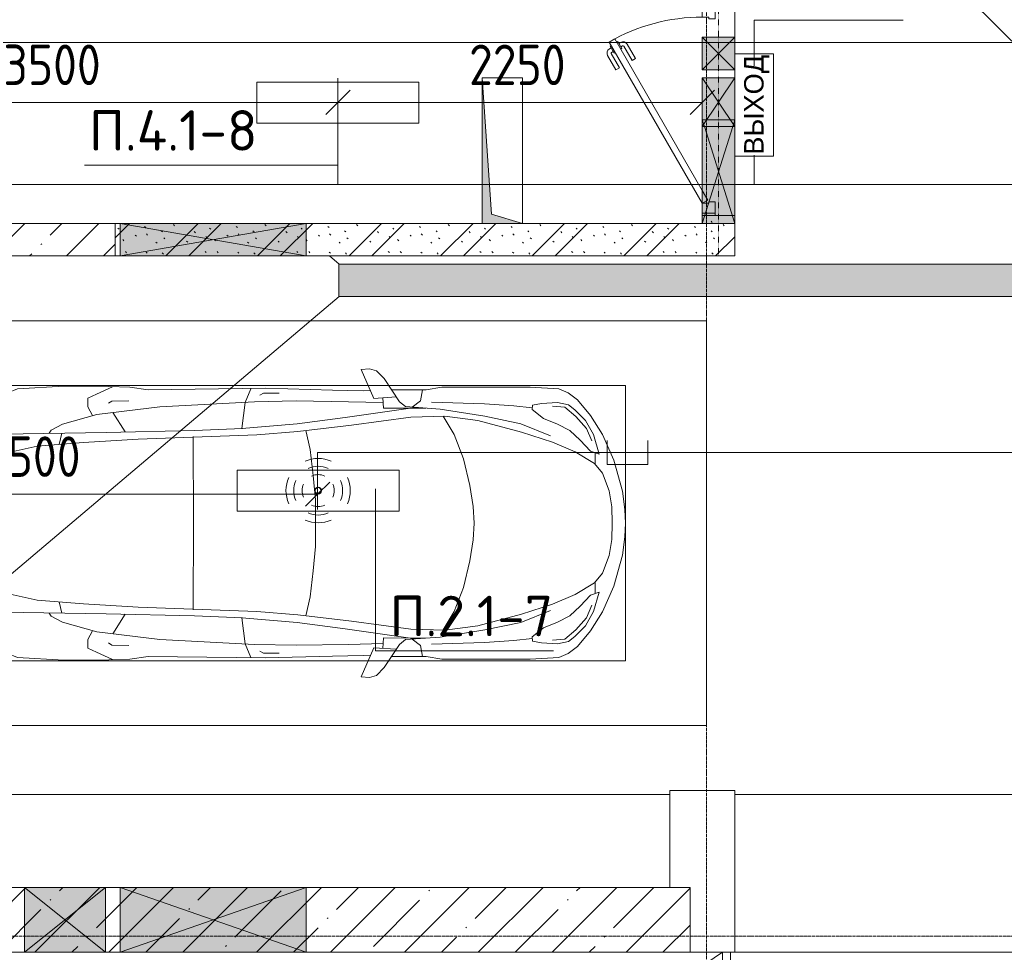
# Model space of a CAD drawing. Header units: millimetres. Extents: x -32229 to 170644, y -13689 to 125138.
# Tile 92 of 256: x 895 to 6975, y 75350 to 81109. Entities that reach past the tile are written whole.
import ezdxf

# ---------------------------------------------------------------- set-up
doc = ezdxf.new("R2010")
doc.units = ezdxf.units.MM
doc.linetypes.add('3_ Штрих_ 1 х 1 мм', pattern=[2, 1, -1])
doc.linetypes.add('ADSK_Линия сетки', pattern=[25, 20, -2.5, 0, -2.5])
for name, color, linetype, lineweight in [('A-ANNO-DIMS', 7, 'Continuous', 9), ('A-ANNO-DIMS-200', 7, 'Continuous', 9), ('A-ANNO-NOTE', 7, 'Continuous', 18), ('A-DETL-GENF', 7, 'Continuous', 18), ('A-DETL-THIN', 7, 'Continuous', 9), ('A-DOOR', 7, 'Continuous', 18), ('A-DOOR-FRAM', 7, 'Continuous', 9), ('A-FLOR', 7, 'Continuous', 18), ('A-GENM', 7, 'Continuous', 18), ('A-GLAZ', 7, 'Continuous', 18), ('A-WALL', 7, 'Continuous', 18), ('A-WALL-PATT', 7, 'Continuous', 40), ('C-PRKG', 7, 'Continuous', 18), ('G-ANNO-TEXT', 7, 'Continuous', 9), ('I-WALL', 7, 'Continuous', 18), ('M-EQPM', 7, 'Continuous', 18), ('S-BEAM', 7, 'Continuous', 18), ('S-COLS', 7, 'Continuous', 18), ('S-GRID', 7, 'Continuous', 9)]:
    doc.layers.add(name, color=color, linetype=linetype, lineweight=lineweight)
doc.layers.add('A-DETL', color=7, linetype='Continuous', lineweight=9, true_color=0x00a600)
doc.styles.add('Arial_1', font='arial.ttf', dxfattribs={"height": 120})
doc.styles.add('GOST Common_6', font='GOST_Common.ttf', dxfattribs={"width": 0.9, "height": 250})
doc.styles.add('ISOCPEUR', font='isocpeur.ttf', dxfattribs={"height": 250})
doc.dimstyles.new('ГОСТ_2_5_мм2', dxfattribs={"dimscale": 304.8, "dimtxt": 251.428749, "dimasz": 0.492126, "dimexe": 0.492126, "dimexo": 0.656168, "dimgap": 0.098425, "dimtad": 1, "dimdec": 0, "dimdsep": 46, "dimtxsty": 'GOST Common_6', "dimblk1": 'OBLIQUE', "dimblk2": 'OBLIQUE', "dimsah": 1, "dimcen": 0.09, "dimazin": 2, "dimtfac": 1, "dimtdec": 4, "dimtix": 1, "dimtmove": 0, "dimatfit": 3, "dimfxl": 1, "dimtvp": 1, "dimtolj": 1, "dimtzin": 0, "dimarcsym": 2})
doc.dimstyles.new('ГОСТ_2_5_мм2_1', dxfattribs={"dimscale": 304.8, "dimtxt": 251.428749, "dimasz": 0.492126, "dimexe": 0.492126, "dimexo": 0.656168, "dimgap": 0.098425, "dimtad": 1, "dimdec": 0, "dimdsep": 46, "dimtxsty": 'GOST Common_6', "dimblk1": 'OBLIQUE', "dimblk2": 'OBLIQUE', "dimsah": 1, "dimcen": 0.09, "dimazin": 2, "dimtfac": 1, "dimtdec": 4, "dimtix": 1, "dimtmove": 0, "dimatfit": 3, "dimfxl": 1, "dimtvp": 1, "dimtolj": 1, "dimtzin": 0, "dimarcsym": 2})
pattern_1 = [(45, (0, 0), (-228.0985, 228.0985), []), (45, (228.1, 0), (-228.0985, 228.0985), [403.225, -80.645, 6.706, -73.939])]
pattern_2 = [(135, (300.56, 377.28), (-565.6854, 6e-14), [10, -790]), (135, (349.8, 474.73), (-565.6854, 6e-14), [10, -790]), (135, (423.93, 473.06), (-565.6854, 6e-14), [10, -790]), (135, (229.92, 447.9), (-565.6854, 6e-14), [10, -790]), (135, (155.08, 447.9), (-565.6854, 6e-14), [10, -790]), (135, (114.9, 369.03), (-565.6854, 6e-14), [10, -790]), (135, (132.43, 285.8), (-565.6854, 6e-14), [10, -790]), (135, (214.66, 322), (-565.6854, 6e-14), [10, -790]), (135, (198.16, 261.88), (-565.6854, 6e-14), [10, -790]), (135, (45.2, 272.9), (-565.6854, 6e-14), [10, -790]), (135, (42.32, 336.16), (-565.6854, 6e-14), [10, -790]), (135, (92.26, 192.24), (-565.6854, 6e-14), [10, -790]), (135, (7.07, 149.2), (-565.6854, 6e-14), [10, -790]), (135, (80.6, 95.1), (-565.6854, 6e-14), [10, -790]), (135, (79.53, 36.94), (-565.6854, 6e-14), [10, -790]), (135, (153.87, 74.56), (-565.6854, 6e-14), [10, -790]), (135, (228.35, 124.8), (-565.6854, 6e-14), [10, -790]), (135, (279.75, 180.4), (-565.6854, 6e-14), [10, -790]), (135, (282.9, 31.63), (-565.6854, 6e-14), [10, -790]), (135, (377.38, 53.45), (-565.6854, 6e-14), [10, -790]), (135, (352.28, 102.7), (-565.6854, 6e-14), [10, -790]), (135, (354.05, 0), (-565.6854, 6e-14), [10, -790]), (135, (553.23, 16.45), (-565.6854, 6e-14), [10, -790]), (135, (542.38, 63.45), (-565.6854, 6e-14), [10, -790]), (135, (536.58, 239.3), (-565.6854, 6e-14), [10, -790]), (135, (475.85, 203.9), (-565.6854, 6e-14), [10, -790]), (135, (475.85, 316.54), (-565.6854, 6e-14), [10, -790]), (135, (520.8, 408.7), (-565.6854, 6e-14), [10, -790]), (135, (551.1, 470.8), (-565.6854, 6e-14), [10, -790]), (135, (235.25, 537.93), (-565.6854, 6e-14), [10, -790]), (135, (407.25, 547.65), (-565.6854, 6e-14), [10, -790]), (135, (94.5, 558.6), (-565.6854, 6e-14), [10, -790]), (135, (46.4, 532.3), (-565.6854, 6e-14), [10, -790]), (135, (85.56, 465.04), (-565.6854, 6e-14), [10, -790]), (135, (355.53, 181.14), (-565.6854, 6e-14), [10, -790]), (135, (362.23, 243.6), (-565.6854, 6e-14), [10, -790]), (135, (413.45, 344.1), (-565.6854, 6e-14), [10, -790]), (135, (286.3, 273.25), (-565.6854, 6e-14), [10, -790]), (135, (423.02, 263.72), (-565.6854, 6e-14), [10, -790]), (135, (162.94, 190.2), (-565.6854, 6e-14), [10, -790]), (135, (470.25, 120.93), (-565.6854, 6e-14), [10, -790]), (135, (484.48, 9.78), (-565.6854, 6e-14), [10, -790]), (45, (0, 212.13), (-565.6854, 0), []), (45, (212.13, 0), (-565.6854, 0), []), (45, (353.55, 0), (-565.6854, 0), []), (45, (0, 353.55), (-565.6854, 0), [])]

# ---------------------------------------------------------------- blocks, each defined once
blk = doc.blocks.new('АР_Дверь однопольная - 1300х2100h_лест__лифт_ холл-5748782--01 ЭО')
at = {"layer": 'A-DOOR', "color": 253, "lineweight": 13, "true_color": 0xaaaaaa}
for p, q in [((420.9, 675), (-575, 100)), ((440.9, 640.4), (420.9, 675)), ((-495, 100), (440.9, 640.4)), ((-575, 100), (-555, 65.4)), ((-555, 65.4), (-495, 100))]:
    blk.add_line(p, q, dxfattribs=at)
at = {"layer": 'A-DOOR', "color": 253, "lineweight": 5, "true_color": 0xaaaaaa}
for p, q in [((248.7, 633.3), (337.5, 684.6)), ((395.3, 669.4), (352, 644.4)), ((384.5, 663.2), (378.4, 673.6)), ((399.3, 662.5), (395.3, 669.4)), ((261.2, 611.7), (248.7, 633.3)), ((261.2, 611.7), (350, 662.9)), ((352, 644.4), (356, 637.5)), ((362.8, 650.7), (356.8, 661.1)), ((423.3, 620.9), (380, 595.9)), ((412.5, 614.7), (418.5, 604.3)), ((419.3, 627.9), (423.3, 620.9)), ((306.2, 533.7), (395, 585)), ((318.7, 512.1), (407.5, 563.3)), ((380, 595.9), (376, 602.9)), ((390.8, 602.2), (396.8, 591.8)), ((306.2, 533.7), (318.7, 512.1))]:
    blk.add_line(p, q, dxfattribs=at)
for centre, radius, start, end in [((352.5, 658.6), 30, 30, 120), ((-575, 100), 1150, 360, 30), ((352.5, 658.6), 4.99, 30, 120), ((392.5, 589.3), 4.99, 300, 30), ((392.5, 589.3), 30, 300, 30)]:
    blk.add_arc(centre, radius, start, end, dxfattribs=at)
at = {"layer": 'A-DOOR-FRAM', "color": 253, "lineweight": 13, "true_color": 0xaaaaaa}
for p, q in [((-635, 100), (-650, 100)), ((-575, 100), (-635, 100)), ((-635, 100), (-635, 20)), ((-575, 60), (-575, 100)), ((635, 100), (575, 100)), ((575, 100), (575, 60)), ((635, 20), (635, 100)), ((635, 100), (650, 100)), ((-635, 20), (-650, 20)), ((-635, 20), (-565, 20)), ((-565, 60), (-575, 60)), ((-565, 20), (-565, 60)), ((575, 60), (565, 60)), ((565, 60), (565, 20)), ((565, 20), (635, 20)), ((635, 20), (650, 20))]:
    blk.add_line(p, q, dxfattribs=at)
blk = doc.blocks.new('АР_Машиноместо - 5300x2500_С-V11--01 ЭО')
at = {"layer": 'A-DETL-GENF', "color": 253, "lineweight": 13, "true_color": 0xaaaaaa}
for p, q in [((970.2, 4771.8), (812.7, 4729.4)), ((1126.4, 4794.1), (970.2, 4771.8)), ((1250, 4800), (1126.4, 4794.1)), ((1250, 4800), (1373.6, 4794.1)), ((1373.6, 4794.1), (1529.8, 4771.8)), ((1529.8, 4771.8), (1687.3, 4729.4)), ((812.7, 4729.4), (659.1, 4669.9)), ((680.7, 4606.5), (967, 4703.6)), ((988.2, 4706.7), (873.9, 4665.1)), ((1122.2, 4726.4), (988.2, 4706.7)), ((1250, 4731.7), (1122.2, 4726.4)), ((1250, 4731.7), (1377.8, 4726.4)), ((1377.8, 4726.4), (1511.8, 4706.7)), ((1511.8, 4706.7), (1626.1, 4665.1)), ((1819.3, 4606.5), (1533, 4703.6)), ((1687.3, 4729.4), (1840.9, 4669.9)), ((659.1, 4669.9), (565.9, 4595.1)), ((873.9, 4665.1), (791.3, 4619.7)), ((1626.1, 4665.1), (1708.7, 4619.7)), ((1840.9, 4669.9), (1934.1, 4595.1)), ((565.9, 4595.1), (507.1, 4462.6)), ((557.5, 4525.7), (590.7, 4560.1)), ((590.7, 4560.1), (680.7, 4606.5)), ((717.1, 4568.9), (659.6, 4505.3)), ((788.5, 4617.7), (661.8, 4543.1)), ((791.3, 4619.7), (717.1, 4568.9)), ((1708.7, 4619.7), (1782.9, 4568.9)), ((1711.5, 4617.7), (1838.2, 4543.1)), ((1782.9, 4568.9), (1840.4, 4505.3)), ((1909.3, 4560.1), (1819.3, 4606.5)), ((1942.5, 4525.7), (1909.3, 4560.1)), ((1934.1, 4595.1), (1992.9, 4462.6)), ((536.4, 4471.4), (557.5, 4525.7)), ((661.8, 4543.1), (594.6, 4479.3)), ((1838.2, 4543.1), (1905.4, 4479.3)), ((1963.6, 4471.4), (1942.5, 4525.7)), ((507.1, 4462.6), (419.6, 4254.2)), ((528.4, 4374.7), (536.4, 4471.4)), ((594.6, 4479.3), (569.5, 4413.1)), ((645, 4445.5), (597.3, 4481.4)), ((679.6, 4406.3), (645, 4445.5)), ((970.5, 4419.3), (1069.6, 4447.3)), ((1069.6, 4447.3), (1167.1, 4453.2)), ((1167.1, 4453.2), (1250, 4453.9)), ((1332.9, 4453.2), (1250, 4453.9)), ((1430.4, 4447.3), (1332.9, 4453.2)), ((1529.5, 4419.3), (1430.4, 4447.3)), ((1820.4, 4406.3), (1855, 4445.5)), ((1855, 4445.5), (1902.7, 4481.4)), ((1905.4, 4479.3), (1930.5, 4413.1)), ((1971.6, 4374.7), (1963.6, 4471.4)), ((1992.9, 4462.6), (2080.4, 4254.2)), ((569.5, 4413.1), (543.7, 4295.1)), ((699.7, 4345.5), (679.6, 4406.3)), ((872.7, 4370.2), (970.5, 4419.3)), ((1627.3, 4370.2), (1529.5, 4419.3)), ((1800.3, 4345.5), (1820.4, 4406.3)), ((1930.5, 4413.1), (1956.3, 4295.1)), ((543.7, 4295.1), (528.4, 4374.7)), ((689.3, 3705.5), (699.7, 4345.5)), ((812.5, 4298.9), (872.7, 4370.2)), ((1687.5, 4298.9), (1627.3, 4370.2)), ((1810.7, 3705.5), (1800.3, 4345.5)), ((1956.3, 4295.1), (1971.6, 4374.7)), ((774.4, 4132.9), (812.5, 4298.9)), ((1725.6, 4132.9), (1687.5, 4298.9)), ((419.6, 4254.2), (403.4, 3968)), ((2080.4, 4254.2), (2096.6, 3968)), ((752.2, 3845.6), (774.4, 4132.9)), ((1747.8, 3845.6), (1725.6, 4132.9)), ((638.7, 3975.4), (675.2, 4045.5)), ((675.2, 4045.5), (694.6, 4057.6)), ((1824.8, 4045.5), (1805.4, 4057.6)), ((1861.3, 3975.4), (1824.8, 4045.5)), ((403.4, 3968), (405.6, 3688.5)), ((578.7, 3762.9), (638.7, 3975.4)), ((1921.3, 3762.9), (1861.3, 3975.4)), ((2096.6, 3968), (2094.4, 3688.5)), ((731.2, 3507.6), (752.2, 3845.6)), ((1768.8, 3507.6), (1747.8, 3845.6)), ((453.1, 3766.3), (478.4, 3819.3)), ((478.4, 3819.3), (532.5, 3818.1)), ((532.5, 3818.1), (585.5, 3790.5)), ((1967.5, 3818.1), (1914.5, 3790.5)), ((2021.6, 3819.3), (1967.5, 3818.1)), ((2046.9, 3766.3), (2021.6, 3819.3)), ((408.2, 3667), (453.1, 3766.3)), ((530.9, 3374.8), (578.7, 3762.9)), ((1969.1, 3374.8), (1921.3, 3762.9)), ((2091.8, 3667), (2046.9, 3766.3)), ((405.6, 3688.5), (409.5, 3560)), ((495.5, 3566.1), (496.8, 3671.6)), ((496.8, 3671.6), (510.1, 3691.5)), ((687.1, 3588.8), (566.5, 3663.9)), ((678.7, 3159.5), (689.3, 3705.5)), ((1821.3, 3159.5), (1810.7, 3705.5)), ((1812.9, 3588.8), (1933.5, 3663.9)), ((2003.2, 3671.6), (1989.9, 3691.5)), ((2004.5, 3566.1), (2003.2, 3671.6)), ((2094.4, 3688.5), (2090.5, 3560)), ((409.5, 3560), (426.5, 3446.8)), ((2090.5, 3560), (2073.5, 3446.8)), ((704.9, 2775.5), (731.2, 3507.6)), ((1795.1, 2775.5), (1768.8, 3507.6)), ((426.5, 3446.8), (417.5, 2723)), ((2073.5, 3446.8), (2082.5, 2723)), ((501.4, 2789.7), (530.9, 3374.8)), ((1998.6, 2789.7), (1969.1, 3374.8)), ((665.6, 2864.6), (678.7, 3159.5)), ((1834.4, 2864.6), (1821.3, 3159.5)), ((665.8, 2867.4), (505.1, 2846.9)), ((636.6, 2526.5), (665.8, 2867.4)), ((1834.2, 2867.4), (1994.9, 2846.9)), ((1863.4, 2526.5), (1834.2, 2867.4)), ((505.1, 2846.9), (420.9, 2813.3)), ((1994.9, 2846.9), (2079.1, 2813.3)), ((447.8, 2733.7), (459.7, 2756.2)), ((495.7, 2532.3), (501.4, 2789.7)), ((684.2, 2522.3), (704.9, 2775.5)), ((1815.8, 2522.3), (1795.1, 2775.5)), ((2004.3, 2532.3), (1998.6, 2789.7)), ((2052.2, 2733.7), (2040.3, 2756.2)), ((417.5, 2723), (428.2, 2308.5)), ((447.8, 2638.7), (447.8, 2733.7)), ((2052.2, 2638.7), (2052.2, 2733.7)), ((2082.5, 2723), (2071.8, 2308.5)), ((500, 2210.1), (495.7, 2532.3)), ((636.6, 2526.5), (597, 2231)), ((644.6, 2191.8), (684.2, 2522.3)), ((1855.4, 2191.8), (1815.8, 2522.3)), ((1863.4, 2526.5), (1903, 2231)), ((2000, 2210.1), (2004.3, 2532.3)), ((428.2, 2308.5), (432.3, 2119.9)), ((2071.8, 2308.5), (2067.7, 2119.9)), ((505.9, 1996), (500, 2210.1)), ((597, 2231), (535, 1798.3)), ((595.8, 1824.8), (644.6, 2191.8)), ((1904.2, 1824.8), (1855.4, 2191.8)), ((1903, 2231), (1965, 1798.3)), ((1994.1, 1996), (2000, 2210.1)), ((296.8, 2079.9), (301.4, 2130.5)), ((301.4, 2130.5), (479.9, 2052.9)), ((2198.6, 2130.5), (2020.1, 2052.9)), ((2203.2, 2079.9), (2198.6, 2130.5)), ((309.5, 2036.1), (296.8, 2079.9)), ((432.3, 2119.9), (430.7, 2073.9)), ((2067.7, 2119.9), (2069.3, 2073.9)), ((2190.5, 2036.1), (2203.2, 2079.9)), ((357.8, 1990.1), (309.5, 2036.1)), ((479.9, 2052.9), (471, 1914.3)), ((2020.1, 2052.9), (2029, 1914.3)), ((2142.2, 1990.1), (2190.5, 2036.1)), ((500.6, 1894.5), (357.8, 1990.1)), ((540.9, 1993.7), (476.3, 1997.9)), ((540.9, 1993.7), (539.8, 1733.1)), ((1959.1, 1993.7), (2023.7, 1997.9)), ((1959.1, 1993.7), (1960.2, 1733.1)), ((1999.4, 1894.5), (2142.2, 1990.1)), ((426.5, 1730.9), (427.5, 1943)), ((530.6, 1857.6), (500.6, 1894.5)), ((1969.4, 1857.6), (1999.4, 1894.5)), ((2073.5, 1730.9), (2072.5, 1943)), ((546.5, 1642.6), (530.6, 1857.6)), ((589.4, 1615.5), (595.8, 1824.8)), ((1910.6, 1615.5), (1904.2, 1824.8)), ((1953.5, 1642.6), (1969.4, 1857.6)), ((495, 1765.3), (426.6, 1753.4)), ((533.6, 1816.8), (495, 1765.3)), ((1966.4, 1816.8), (2005, 1765.3)), ((2005, 1765.3), (2073.4, 1753.4)), ((410.6, 1634.2), (426.5, 1730.9)), ((2089.4, 1634.2), (2073.5, 1730.9)), ((409.5, 1087), (410.6, 1634.2)), ((615.4, 1410.3), (589.4, 1615.5)), ((590.4, 1624.3), (703.6, 1557.1)), ((1909.6, 1624.3), (1796.4, 1557.1)), ((1884.6, 1410.3), (1910.6, 1615.5)), ((2090.5, 1087), (2089.4, 1634.2)), ((703.6, 1557.1), (852.8, 1499)), ((1796.4, 1557.1), (1647.2, 1499)), ((852.8, 1499), (1016.6, 1459.9)), ((1016.6, 1459.9), (1146.9, 1439.4)), ((1483.4, 1459.9), (1353.1, 1439.4)), ((1647.2, 1499), (1483.4, 1459.9)), ((687.4, 1141), (615.4, 1410.3)), ((1146.9, 1439.4), (1250, 1434.1)), ((1353.1, 1439.4), (1250, 1434.1)), ((1812.6, 1141), (1884.6, 1410.3)), ((749.2, 950.3), (687.4, 1141)), ((1750.8, 950.3), (1812.6, 1141)), ((420.9, 910.7), (409.5, 1087)), ((510.2, 1018.7), (521.5, 1074.5)), ((521.5, 1074.5), (548.5, 1076.2)), ((548.5, 1076.2), (603.4, 1004.8)), ((1951.5, 1076.2), (1896.6, 1004.8)), ((1978.5, 1074.5), (1951.5, 1076.2)), ((1989.8, 1018.7), (1978.5, 1074.5)), ((2079.1, 910.7), (2090.5, 1087)), ((505.7, 920), (510.2, 1018.7)), ((603.4, 1004.8), (639.1, 920)), ((1896.6, 1004.8), (1860.9, 920)), ((1994.3, 920), (1989.8, 1018.7)), ((519.1, 851.5), (505.7, 920)), ((639.1, 920), (677.4, 843.7)), ((809.1, 809.4), (749.2, 950.3)), ((1690.9, 809.4), (1750.8, 950.3)), ((1860.9, 920), (1822.6, 843.7)), ((1980.9, 851.5), (1994.3, 920)), ((445.9, 853.1), (420.9, 910.7)), ((489, 795.6), (445.9, 853.1)), ((550, 812.3), (519.1, 851.5)), ((1950, 812.3), (1980.9, 851.5)), ((2011, 795.6), (2054.1, 853.1)), ((2054.1, 853.1), (2079.1, 910.7)), ((584.4, 714.6), (489, 795.6)), ((616.5, 746.4), (550, 812.3)), ((677.4, 843.7), (737.5, 778.3)), ((881.5, 691.6), (809.1, 809.4)), ((1618.5, 691.6), (1690.9, 809.4)), ((1822.6, 843.7), (1762.5, 778.3)), ((1883.5, 746.4), (1950, 812.3)), ((1915.6, 714.6), (2011, 795.6)), ((703.5, 696.4), (616.5, 746.4)), ((737.5, 778.3), (804.5, 715.7)), ((1762.5, 778.3), (1695.5, 715.7)), ((1796.5, 696.4), (1883.5, 746.4)), ((701.8, 640.4), (584.4, 714.6)), ((824.6, 660.9), (703.5, 696.4)), ((804.5, 715.7), (824.6, 660.9)), ((888.4, 685.9), (815.2, 686.6)), ((941.4, 642.2), (881.5, 691.6)), ((1558.6, 642.2), (1618.5, 691.6)), ((1611.6, 685.9), (1684.8, 686.6)), ((1695.5, 715.7), (1675.4, 660.9)), ((1675.4, 660.9), (1796.5, 696.4)), ((1798.2, 640.4), (1915.6, 714.6)), ((861.8, 571.6), (701.8, 640.4)), ((1050.7, 599.4), (941.4, 642.2)), ((1449.3, 599.4), (1558.6, 642.2)), ((1638.2, 571.6), (1798.2, 640.4)), ((1052.6, 517.5), (861.8, 571.6)), ((1148.8, 583), (1050.7, 599.4)), ((1250, 581.6), (1148.8, 583)), ((1250, 581.6), (1351.2, 583)), ((1351.2, 583), (1449.3, 599.4)), ((1447.4, 517.5), (1638.2, 571.6)), ((1165.1, 503.1), (1052.6, 517.5)), ((1250, 500), (1165.1, 503.1)), ((1250, 500), (1334.9, 503.1)), ((1334.9, 503.1), (1447.4, 517.5))]:
    blk.add_line(p, q, dxfattribs=at)
at = {"layer": 'A-DETL-GENF', "color": 254, "lineweight": 13, "true_color": 0xd4d4d4}
for p, q in [((694.6, 3980.4), (765.1, 3996.8)), ((1805.4, 3980.4), (1734.9, 3996.8)), ((715.1, 3168.3), (1250, 3167.3)), ((1784.9, 3168.3), (1250, 3167.3)), ((677.9, 2473), (794.6, 2446)), ((794.6, 2446), (955.7, 2426.8)), ((1705.4, 2446), (1544.3, 2426.8)), ((1822.1, 2473), (1705.4, 2446)), ((955.7, 2426.8), (1105.5, 2413.7)), ((1105.5, 2413.7), (1250, 2412.9)), ((1394.5, 2413.7), (1250, 2412.9)), ((1544.3, 2426.8), (1394.5, 2413.7)), ((513.9, 1368.9), (502.3, 1696.3)), ((590.3, 1367.8), (546.5, 1642.6)), ((1909.7, 1367.8), (1953.5, 1642.6)), ((1986.1, 1368.9), (1997.7, 1696.3)), ((524.9, 1188.6), (513.9, 1368.9)), ((636.7, 1146), (590.3, 1367.8)), ((1863.3, 1146), (1909.7, 1367.8)), ((1975.1, 1188.6), (1986.1, 1368.9)), ((537.4, 1076.1), (524.9, 1188.6)), ((1962.6, 1076.1), (1975.1, 1188.6)), ((710.2, 962.8), (636.7, 1146)), ((1789.8, 962.8), (1863.3, 1146)), ((534.5, 874.4), (528.1, 949.5)), ((1965.5, 874.4), (1971.9, 949.5)), ((591.7, 805), (534.5, 874.4)), ((1908.3, 805), (1965.5, 874.4)), ((664.7, 739.9), (591.7, 805)), ((1835.3, 739.9), (1908.3, 805)), ((742.6, 707.8), (664.7, 739.9)), ((1757.4, 707.8), (1835.3, 739.9))]:
    blk.add_line(p, q, dxfattribs=at)
at = {"layer": 'C-PRKG', "color": 253, "lineweight": 13, "true_color": 0xaaaaaa}
for p, q in [((2500, 5300), (0, 5300)), ((0, 0), (0, 5300)), ((2500, 0), (2500, 5300)), ((400, 4800), (2100, 4800)), ((400, 500), (400, 4800)), ((2100, 500), (2100, 4800)), ((400, 500), (2100, 500)), ((2500, 0), (0, 0))]:
    blk.add_line(p, q, dxfattribs=at)
blk = doc.blocks.new('АР_Лоток - 200х100h_ЛВ1-7189388--01 ЭО')
at = {"layer": 'M-EQPM', "lineweight": 13, "true_color": 0xf3f3f3}
blk.add_hatch(color=7, dxfattribs=at).paths.add_polyline_path([(0, -100), (5545, -100), (5545, 100), (0, 100)])
at = {"layer": 'M-EQPM', "color": 253, "lineweight": 13, "true_color": 0xaaaaaa}
for p, q in [((5545, 100), (0, 100)), ((0, 100), (0, -100)), ((5545, -100), (5545, 100)), ((0, -100), (5545, -100))]:
    blk.add_line(p, q, dxfattribs=at)
blk = doc.blocks.new('АР_Отверстие прямоугольное - СС-3920655--01 ЭО')
at = {"layer": 'A-GLAZ', "lineweight": 13, "true_color": 0xf0f0f0}
blk.add_hatch(color=7, dxfattribs=at).paths.add_polyline_path([(375, -200), (375, 200), (-125, 200), (-125, -200)])
at = {"layer": 'A-GLAZ', "color": 253, "lineweight": 5, "true_color": 0xaaaaaa}
for p, q in [((375, 200), (-125, -200)), ((-125, 200), (375, -200))]:
    blk.add_line(p, q, dxfattribs=at)
at = {"layer": 'A-GLAZ', "color": 253, "lineweight": 13, "true_color": 0xaaaaaa}
for p, q in [((375, 200), (-125, 200)), ((-125, 200), (-125, -200)), ((-125, 200), (-125, -200)), ((375, -200), (375, 200)), ((375, 200), (375, -200)), ((-125, -200), (375, -200))]:
    blk.add_line(p, q, dxfattribs=at)
blk = doc.blocks.new('АР_Отверстие прямоугольное - ОВВ-5743600--01 ЭО')
at = {"layer": 'A-GLAZ', "lineweight": 13, "true_color": 0xf0f0f0}
blk.add_hatch(color=7, dxfattribs=at).paths.add_polyline_path([(-195, -100), (445, -100), (445, 100), (-195, 100)])
at = {"layer": 'A-GLAZ', "color": 253, "lineweight": 5, "true_color": 0xaaaaaa}
for p, q in [((-195, 100), (405, -87.5)), ((405, 87.5), (-195, -100)), ((445, 100), (405, 87.5)), ((405, -87.5), (445, -100))]:
    blk.add_line(p, q, dxfattribs=at)
at = {"layer": 'A-GLAZ', "color": 253, "lineweight": 13, "true_color": 0xaaaaaa}
for p, q in [((405, 100), (-195, 100)), ((-195, 100), (-195, -100)), ((-195, 100), (-195, -100)), ((445, 100), (405, 100)), ((445, -100), (445, 100)), ((445, 100), (445, -100)), ((-195, -100), (405, -100)), ((405, -100), (445, -100))]:
    blk.add_line(p, q, dxfattribs=at)
blk = doc.blocks.new('АР_Отверстие прямоугольное - ОВВ-3921353--01 ЭО')
at = {"layer": 'A-GLAZ', "lineweight": 13, "true_color": 0xf0f0f0}
blk.add_hatch(color=7, dxfattribs=at).paths.add_polyline_path([(700, -200), (700, 200), (-450, 200), (-450, -200)])
at = {"layer": 'A-GLAZ', "color": 253, "lineweight": 5, "true_color": 0xaaaaaa}
for p, q in [((700, 200), (-450, -200)), ((-450, 200), (700, -200))]:
    blk.add_line(p, q, dxfattribs=at)
at = {"layer": 'A-GLAZ', "color": 253, "lineweight": 13, "true_color": 0xaaaaaa}
for p, q in [((700, 200), (-450, 200)), ((-450, 200), (-450, -200)), ((-450, 200), (-450, -200)), ((700, -200), (700, 200)), ((700, 200), (700, -200)), ((-450, -200), (700, -200))]:
    blk.add_line(p, q, dxfattribs=at)
blk = doc.blocks.new('АР_Отверстие прямоугольное - ЭОМ-7442520--01 ЭО')
at = {"layer": 'A-GLAZ', "lineweight": 13, "true_color": 0xf0f0f0}
blk.add_hatch(color=7, dxfattribs=at).paths.add_polyline_path([(700, -100), (700, 100), (-450, 100), (-450, -100)])
at = {"layer": 'A-GLAZ', "color": 253, "lineweight": 5, "true_color": 0xaaaaaa}
for p, q in [((700, 100), (-450, -100)), ((-450, 100), (700, -100))]:
    blk.add_line(p, q, dxfattribs=at)
at = {"layer": 'A-GLAZ', "color": 253, "lineweight": 13, "true_color": 0xaaaaaa}
for p, q in [((700, 100), (-450, 100)), ((-450, 100), (-450, -100)), ((-450, 100), (-450, -100)), ((700, -100), (700, 100)), ((700, 100), (700, -100)), ((-450, -100), (700, -100))]:
    blk.add_line(p, q, dxfattribs=at)
blk = doc.blocks.new('АР-Заполнение деф_ шва - Д_ш_-4313385--01 ЭО')
at = {"layer": 'A-GENM', "color": 253, "lineweight": 13, "true_color": 0xaaaaaa}
for p, q in [((75, 25), (6450, 25)), ((0, -25), (6450, -25))]:
    blk.add_line(p, q, dxfattribs=at)
blk = doc.blocks.new('АР-Заполнение деф_ шва - Д_ш_-4332162--01 ЭО')
at = {"layer": 'A-GENM', "color": 253, "lineweight": 13, "true_color": 0xaaaaaa}
for p, q in [((0, 25), (3450, 25)), ((0, -25), (3450, -25))]:
    blk.add_line(p, q, dxfattribs=at)
blk = doc.blocks.new('АР_Перемычка - 200_Ар_10x3_200-260-5743601--01 ЭО')
at = {"layer": 'S-BEAM', "color": 9, "linetype": '3_ Штрих_ 1 х 1 мм', "lineweight": 15, "true_color": 0xc4c4c4}
for p, q in [((-520, 100), (-520, -100)), ((580, 100), (580, -100)), ((-520, 0), (-320, 0)), ((-320, 0), (280, 0)), ((280, 0), (320, 0)), ((320, 0), (580, 0))]:
    blk.add_line(p, q, dxfattribs=at)
blk = doc.blocks.new('АР_Отверстие прямоугольное - АПТ-5260849--01 ЭО')
at = {"layer": 'A-GLAZ', "lineweight": 13, "true_color": 0xf0f0f0}
blk.add_hatch(color=7, dxfattribs=at).paths.add_polyline_path([(-25, -100), (275, -100), (275, 100), (-25, 100)])
at = {"layer": 'A-GLAZ', "color": 253, "lineweight": 5, "true_color": 0xaaaaaa}
for p, q in [((275, 100), (-25, -100)), ((-25, 100), (275, -100))]:
    blk.add_line(p, q, dxfattribs=at)
at = {"layer": 'A-GLAZ', "color": 253, "lineweight": 13, "true_color": 0xaaaaaa}
for p, q in [((275, 100), (-25, 100)), ((-25, 100), (-25, -100)), ((-25, 100), (-25, -100)), ((275, -100), (275, 100)), ((275, 100), (275, -100)), ((-25, -100), (275, -100))]:
    blk.add_line(p, q, dxfattribs=at)
blk = doc.blocks.new('АР_Канал вертикальный прямоугольный - ОВ-6260197--01 ЭО')
at = {"layer": 'M-EQPM', "lineweight": 13, "true_color": 0xe2e2e2}
blk.add_hatch(color=254, dxfattribs=at).paths.add_polyline_path([(-450, 125), (-450, -125), (-392.5, 67.5), (450, 125)])
at = {"layer": 'M-EQPM', "color": 253, "lineweight": 13, "true_color": 0xaaaaaa}
for p, q in [((450, 125), (-450, 125)), ((-450, 125), (-450, -125)), ((450, 125), (-450, 125)), ((-450, 125), (-450, -125)), ((-450, -125), (-450, 125)), ((-450, 125), (450, 125)), ((-392.5, 67.5), (450, 125)), ((-392.5, 67.5), (450, 125)), ((450, -125), (450, 125)), ((450, 125), (450, -125)), ((-450, -125), (-392.5, 67.5)), ((-450, -125), (-392.5, 67.5)), ((-450, -125), (450, -125)), ((450, -125), (-450, -125))]:
    blk.add_line(p, q, dxfattribs=at)
blk = doc.blocks.new('АР_Перемычка - 200_Уx2_75x5__250-250-V139--01 ЭО')
at = {"layer": 'S-BEAM', "color": 9, "linetype": '3_ Штрих_ 1 х 1 мм', "lineweight": 15, "true_color": 0xc4c4c4}
for p, q in [((-900, 100), (-900, -100)), ((900, 100), (900, -100)), ((-900, 0), (-700, 0)), ((-700, 0), (-100, 0)), ((-100, 0), (-60, 0)), ((-60, 0), (200, 0)), ((200, 0), (250, 0)), ((250, 0), (450, 0)), ((450, 0), (900, 0))]:
    blk.add_line(p, q, dxfattribs=at)
blk = doc.blocks.new('АР_Отверстие прямоугольное - ЭОМ-6307983--01 ЭО')
at = {"layer": 'A-GLAZ', "lineweight": 13, "true_color": 0xf0f0f0}
blk.add_hatch(color=7, dxfattribs=at).paths.add_polyline_path([(225, 100), (25, 100), (25, -100), (225, -100)])
at = {"layer": 'A-GLAZ', "color": 253, "lineweight": 5, "true_color": 0xaaaaaa}
for p, q in [((225, 100), (25, -100)), ((25, 100), (225, -100))]:
    blk.add_line(p, q, dxfattribs=at)
at = {"layer": 'A-GLAZ', "color": 253, "lineweight": 13, "true_color": 0xaaaaaa}
for p, q in [((225, 100), (25, 100)), ((25, 100), (25, -100)), ((25, 100), (25, -100)), ((225, -100), (225, 100)), ((225, 100), (225, -100)), ((25, -100), (225, -100))]:
    blk.add_line(p, q, dxfattribs=at)
blk = doc.blocks.new('Наметкина 10_РД_АР_П_rvt-1--01 ЭО')
at = {"layer": 'A-WALL-PATT', "lineweight": 5, "true_color": 0xaaaaaa}
h = blk.add_hatch(dxfattribs=at)
h.set_pattern_fill('FP_6', color=253, style=0, pattern_type=2)
h.set_pattern_definition(pattern_2)
h.paths.add_polyline_path([(5110.3, 79850), (5310.3, 79850), (5310.3, 79900), (5110.3, 79900)])
h.paths.add_polyline_path([(5310.3, 81200), (5310.3, 81450), (5110.3, 81450), (5110.3, 81200)])
h = blk.add_hatch(dxfattribs=at)
h.set_pattern_fill('FP_1', color=253, style=0, pattern_type=2)
h.set_pattern_definition(pattern_1)
h.paths.add_polyline_path([(-314.7, 79650), (1485.3, 79650), (1485.3, 79850), (-314.7, 79850)])
h = blk.add_hatch(dxfattribs=at)
h.set_pattern_fill('FP_6', color=253, style=0, pattern_type=2)
h.set_pattern_definition(pattern_2)
h.paths.add_polyline_path([(5110.3, 79650), (5310.3, 79650), (5310.3, 79850), (1485.3, 79850), (1485.3, 79650), (4524.4, 79650)])
h = blk.add_hatch(dxfattribs=at)
h.set_pattern_fill('FP_1', color=253, style=0, pattern_type=2)
h.set_pattern_definition(pattern_1)
h.paths.add_polyline_path([(4524.4, 75350), (5035.2, 75350), (5035.2, 75750), (-8814.7, 75750), (-8814.7, 75350), (2665.3, 75350)])
at = {"layer": 'A-FLOR', "color": 253, "lineweight": 13, "true_color": 0xaaaaaa}
for p, q in [((5310.3, 82675), (8409.5, 79600)), ((5310.3, 81000), (5310.3, 81200)), ((5310.3, 80800), (5310.3, 81000)), ((5310.3, 80750), (5310.3, 80800)), ((5310.3, 80490), (5310.3, 80750)), ((5310.3, 80450), (5310.3, 80490)), ((5310.3, 79900), (5310.3, 80450)), ((2808.1, 79650), (2867.2, 79600)), ((2867.2, 79400), (-764.7, 76325)), ((4910.3, 76325), (-476, 76325)), ((4910.3, 76325), (-476, 76325)), ((11685.3, 76325), (5310.3, 76325)), ((11685.3, 76325), (5310.3, 76325)), ((5235.3, 75350), (-514.7, 71500)), ((5235.3, 75350), (5235.3, 71900)), ((5310.3, 75350), (11685.3, 75350))]:
    blk.add_line(p, q, dxfattribs=at)
at = {"layer": 'A-WALL', "color": 253, "lineweight": 13, "true_color": 0xaaaaaa}
for p, q in [((1485.3, 79850), (35.3, 79850)), ((1485.3, 79650), (1485.3, 79850)), ((35.3, 79650), (1485.3, 79650)), ((925.3, 75750), (35.3, 75750)), ((1425.3, 75750), (925.3, 75750)), ((1515.3, 75750), (1425.3, 75750)), ((2665.3, 75750), (1515.3, 75750)), ((4910.3, 75750), (2665.3, 75750)), ((5035.2, 75750), (4910.3, 75750)), ((5035.2, 75350), (5035.2, 75750)), ((35.3, 75350), (925.3, 75350)), ((925.3, 75350), (1425.3, 75350)), ((1425.3, 75350), (1515.3, 75350)), ((1515.3, 75350), (2665.3, 75350)), ((2665.3, 75350), (5035.2, 75350))]:
    blk.add_line(p, q, dxfattribs=at)
at = {"layer": 'I-WALL', "color": 253, "lineweight": 13, "true_color": 0xaaaaaa}
for p, q in [((5310.3, 79900), (5110.3, 79900)), ((5110.3, 79900), (5110.3, 79850)), ((5310.3, 79850), (5310.3, 79900)), ((1515.3, 79850), (1485.3, 79850)), ((1485.3, 79850), (1485.3, 79650)), ((2665.3, 79850), (1515.3, 79850)), ((3750.3, 79850), (2665.3, 79850)), ((4000.3, 79850), (3750.3, 79850)), ((5110.3, 79850), (4000.3, 79850)), ((5310.3, 79650), (5310.3, 79850)), ((1485.3, 79650), (1515.3, 79650)), ((1515.3, 79650), (2665.3, 79650)), ((2665.3, 79650), (5310.3, 79650))]:
    blk.add_line(p, q, dxfattribs=at)
at = {"layer": 'S-COLS', "color": 253, "lineweight": 15, "true_color": 0xaaaaaa}
for p, q in [((5310.3, 76350), (4910.3, 76350)), ((4910.3, 76350), (4910.3, 75750)), ((5310.3, 75350), (5310.3, 76350)), ((4910.3, 75750), (5035.2, 75750)), ((5035.2, 75750), (5035.2, 75350)), ((5035.2, 75350), (5310.3, 75350))]:
    blk.add_line(p, q, dxfattribs=at)
at = {"layer": 'A-DOOR', "color": 253, "lineweight": 13, "true_color": 0xaaaaaa, "rotation": 89.99999999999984}
blk.add_blockref('АР_Дверь однопольная - 1300х2100h_лест__лифт_ холл-5748782--01 ЭО', (5210.3, 80550), dxfattribs=at)
at = {"layer": 'A-GENM', "color": 253, "lineweight": 13, "true_color": 0xaaaaaa}
blk.add_blockref('АР-Заполнение деф_ шва - Д_ш_-4313385--01 ЭО', (5235.3, 75325), dxfattribs=at)
at = {"layer": 'A-GENM', "color": 253, "lineweight": 13, "true_color": 0xaaaaaa, "rotation": 270}
blk.add_blockref('АР-Заполнение деф_ шва - Д_ш_-4332162--01 ЭО', (5260.3, 75350), dxfattribs=at)
at = {"layer": 'A-GLAZ', "color": 253, "lineweight": 13, "true_color": 0xaaaaaa}
for name, p, rotation in [('АР_Отверстие прямоугольное - ЭОМ-6307983--01 ЭО', (5210.3, 81025), 269.9999999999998), ('АР_Отверстие прямоугольное - АПТ-5260849--01 ЭО', (5210.3, 80475), 89.99999999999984), ('АР_Отверстие прямоугольное - ОВВ-5743600--01 ЭО', (5210.3, 80045), 89.99999999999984)]:
    blk.add_blockref(name, p, dxfattribs=dict(at, rotation=rotation))
for name, p in [('АР_Отверстие прямоугольное - ЭОМ-7442520--01 ЭО', (1965.3, 79750)), ('АР_Отверстие прямоугольное - СС-3920655--01 ЭО', (1050.3, 75550)), ('АР_Отверстие прямоугольное - ОВВ-3921353--01 ЭО', (1965.3, 75550))]:
    blk.add_blockref(name, p, dxfattribs=at)
at = {"layer": 'C-PRKG', "color": 253, "lineweight": 13, "true_color": 0xaaaaaa, "rotation": 89.99999999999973}
blk.add_blockref('АР_Машиноместо - 5300x2500_С-V11--01 ЭО', (5135.3, 76750), dxfattribs=at)
at = {"layer": 'M-EQPM', "color": 253, "lineweight": 13, "true_color": 0xaaaaaa, "rotation": 90}
blk.add_blockref('АР_Канал вертикальный прямоугольный - ОВ-6260197--01 ЭО', (3875.3, 80300), dxfattribs=at)
at = {"layer": 'M-EQPM', "color": 253, "lineweight": 13, "true_color": 0xaaaaaa}
blk.add_blockref('АР_Лоток - 200х100h_ЛВ1-7189388--01 ЭО', (2865.3, 79500), dxfattribs=at)
at = {"layer": 'S-BEAM', "color": 253, "lineweight": 13, "true_color": 0xaaaaaa, "rotation": 89.99999999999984}
for name, p in [('АР_Перемычка - 200_Уx2_75x5__250-250-V139--01 ЭО', (5210.3, 80550)), ('АР_Перемычка - 200_Ар_10x3_200-260-5743601--01 ЭО', (5210.3, 80170))]:
    blk.add_blockref(name, p, dxfattribs=at)
blk = doc.blocks.new('DIMBLOCK98--01 ЭО')
at = {"layer": 'A-ANNO-DIMS-200'}
for p, q in [((5310.3, 75150), (5310.3, 73092.7)), ((5310.3, 73242.7), (5310.3, 75150)), ((8810.8, 73224.2), (8810.8, 73392.7)), ((5310.3, 73242.7), (5385.3, 73317.7)), ((8810.8, 73242.7), (8885.8, 73317.7)), ((5310.3, 73242.7), (5235.3, 73167.7)), ((5310.3, 73242.7), (8810.8, 73242.7)), ((8810.8, 73242.7), (8735.8, 73167.7)), ((8810.8, 73242.7), (8810.8, 73224.2))]:
    blk.add_line(p, q, dxfattribs=at)
at = {"layer": 'A-ANNO-DIMS-200', "color": 0, "insert": (6745.2, 73599.4), "char_height": 250, "width": 756.843, "attachment_point": 1, "line_spacing_factor": 1.022761, "style": 'GOST Common_6'}
blk.add_mtext('3500', dxfattribs=at)
blk = doc.blocks.new('_Oblique')
at = {"color": 0, "linetype": 'ByBlock', "lineweight": -2}
blk.add_line((-0.5, -0.5), (0.5, 0.5), dxfattribs=at)
blk = doc.blocks.new('DIMBLOCK155--01 ЭО')
at = {"layer": 'A-ANNO-DIMS-200'}
for p, q in [((-764.7, 78085.1), (-764.7, 78329.1)), ((2735.2, 78085.1), (2735.2, 78329.1)), ((-764.7, 78179.1), (-689.7, 78254.1)), ((2735.2, 78179.1), (2810.2, 78254.1)), ((-764.7, 78179.1), (-839.7, 78104.1)), ((-764.7, 78179.1), (2735.2, 78179.1)), ((-764.7, 78179.1), (-764.7, 78085.1)), ((2735.2, 78179.1), (2660.2, 78104.1)), ((2735.2, 78179.1), (2735.2, 78085.1))]:
    blk.add_line(p, q, dxfattribs=at)
at = {"layer": 'A-ANNO-DIMS-200', "color": 0, "insert": (669.9, 78535.8), "char_height": 250, "width": 756.843, "attachment_point": 1, "line_spacing_factor": 1.022761, "style": 'GOST Common_6'}
blk.add_mtext('3500', dxfattribs=at)
blk = doc.blocks.new('DIMBLOCK283--01 ЭО')
at = {"layer": 'A-ANNO-DIMS-200'}
for p, q in [((-640, 80504.4), (-640, 80748.3)), ((2860, 80504.4), (2860, 80748.3)), ((-640, 80598.3), (-565, 80673.3)), ((2860, 80598.3), (2935, 80673.3)), ((-640, 80598.3), (-715, 80523.3)), ((-640, 80598.3), (2860, 80598.3)), ((-640, 80598.3), (-640, 80504.4)), ((2860, 80598.3), (2785, 80523.3)), ((2860, 80598.3), (2860, 80504.4))]:
    blk.add_line(p, q, dxfattribs=at)
at = {"layer": 'A-ANNO-DIMS-200', "color": 0, "insert": (794.6, 80955), "char_height": 250, "width": 756.843, "attachment_point": 1, "line_spacing_factor": 1.022761, "style": 'GOST Common_6'}
blk.add_mtext('3500', dxfattribs=at)
blk = doc.blocks.new('DIMBLOCK284--01 ЭО')
at = {"layer": 'A-ANNO-DIMS-200'}
for p, q in [((2860, 80504.4), (2860, 80748.3)), ((5110.3, 80504.4), (5110.3, 80748.3)), ((2860, 80598.3), (2935, 80673.3)), ((5110.3, 80598.3), (5185.3, 80673.3)), ((2860, 80598.3), (2785, 80523.3)), ((2860, 80598.3), (5110.3, 80598.3)), ((2860, 80598.3), (2860, 80504.4)), ((5110.3, 80598.3), (5035.3, 80523.3)), ((5110.3, 80598.3), (5110.3, 80504.4))]:
    blk.add_line(p, q, dxfattribs=at)
at = {"layer": 'A-ANNO-DIMS-200', "color": 0, "insert": (3669.8, 80955), "char_height": 250, "width": 756.843, "attachment_point": 1, "line_spacing_factor": 1.022761, "style": 'GOST Common_6'}
blk.add_mtext('2250', dxfattribs=at)

msp = doc.modelspace()

# ---------------------------------------------------------------- linework, layer by layer
at = {"layer": 'A-ANNO-NOTE', "color": 1, "lineweight": 9, "true_color": 0xff0000}
for p, q in [((5310.8, 80266.4), (5310.8, 80898.6)), ((5310.8, 80898.6), (5550.8, 80898.6)), ((5311.1, 80898), (5550.8, 80898)), ((5311.1, 80898), (5311.1, 80266.8)), ((5550.8, 80898.6), (5550.8, 80266.4)), ((5550.8, 80898), (5550.8, 80266.8)), ((2360, 80722.4), (3360, 80722.4)), ((2360, 80469.8), (2360, 80722.4)), ((3360, 80722.4), (3360, 80469.8)), ((3360, 80469.8), (2360, 80469.8)), ((5550.8, 80266.4), (5310.8, 80266.4)), ((5550.8, 80266.8), (5311.1, 80266.8))]:
    msp.add_line(p, q, dxfattribs=at)
at = {"layer": 'A-ANNO-NOTE', "color": 5, "lineweight": 9, "true_color": 0x0000ff}
for p, q in [((2238.3, 78327.3), (3238.3, 78327.3)), ((2238.3, 78074.6), (2238.3, 78327.3)), ((3238.3, 78327.3), (3238.3, 78074.6)), ((3238.3, 78074.6), (2238.3, 78074.6))]:
    msp.add_line(p, q, dxfattribs=at)
for centre in [(2737.4, 78200.8), (2738.3, 78201.7), (2738.3, 78199.9), (2739.2, 78200.8)]:
    msp.add_circle(centre, 20, dxfattribs=at)
for centre, radius, start, end in [((2738.3, 78199.9), 199.6, 66, 114), ((2738.3, 78199.9), 151.5, 66, 114), ((2739.2, 78200.8), 199.6, 156, 204), ((2739.2, 78200.8), 151.5, 156, 204), ((2738.3, 78199.9), 99.8, 66, 114), ((2737.4, 78200.8), 151.5, 336, 24), ((2737.4, 78200.8), 199.6, 336, 24), ((2739.2, 78200.8), 99.8, 156, 204), ((2737.4, 78200.8), 99.8, 336, 24), ((2738.3, 78201.7), 151.5, 246, 294), ((2738.3, 78201.7), 99.8, 246, 294), ((2738.3, 78201.7), 199.6, 246, 294)]:
    msp.add_arc(centre, radius, start, end, dxfattribs=at)
at = {"layer": 'A-DETL', "color": 5, "true_color": 0x0000ff}
for p, q in [((-7370.2, 80967.5), (8238.2, 80967.5)), ((4523.7, 78511.2), (4523.7, 78361.2)), ((4773.7, 78361.2), (4773.7, 78511.2)), ((2735.2, 78436.2), (8238.2, 78436.2)), ((2735.2, 78183.6), (2735.2, 78436.2)), ((4523.7, 78361.2), (4773.7, 78361.2)), ((2735.2, 78201.1), (2735.2, 78166.1))]:
    msp.add_line(p, q, dxfattribs=at)
at = {"layer": 'A-DETL', "color": 1, "true_color": 0xff0000}
for p, q in [((2860, 80598.3), (2860, 80090.4)), ((5431.4, 80271.5), (5431.4, 80090.4)), ((-12062.5, 80090.4), (7643.2, 80090.4))]:
    msp.add_line(p, q, dxfattribs=at)
at = {"layer": 'A-DETL-THIN'}
for p, q in [((5431.4, 81104.9), (6351.4, 81104.9)), ((5431.4, 81104.9), (5431.4, 80824.6)), ((1295, 80209.8), (2860, 80209.8)), ((3091.5, 78211.4), (3091.5, 77211.4)), ((3091.5, 77211.4), (4191.5, 77211.4))]:
    msp.add_line(p, q, dxfattribs=at)
at = {"layer": 'S-GRID', "color": 253, "linetype": 'ADSK_Линия сетки', "true_color": 0xaaaaaa}
for p, q in [((5135.3, -12088.9), (5135.3, 125138.4)), ((131381.2, 75450), (-30593.4, 75450))]:
    msp.add_line(p, q, dxfattribs=at)

# ---------------------------------------------------------------- block references
at = {"lineweight": 5}
msp.add_blockref('Наметкина 10_РД_АР_П_rvt-1--01 ЭО', (0, 0), dxfattribs=at)

# ---------------------------------------------------------------- texts
at = {"layer": 'A-ANNO-NOTE', "color": 1, "lineweight": 9, "true_color": 0xff0000, "insert": (5445.9, 80583.5), "char_height": 120, "width": 648, "attachment_point": 5, "rotation": 90, "line_spacing_factor": 0.936439, "style": 'Arial_1'}
msp.add_mtext('\\pt20.0004,39.9996,60,80.0004,99.9996,120,140.0004,159.9996,180,200.0004,219.9996,240,260.0004,279.9996,300,320.0004,339.9996,360,380.0004,399.9996,420,440.0004,459.9996,480,500.0004,519.9996,540,560.0004,579.9996,600,620.0004,639.9996;ВЫХОД', dxfattribs=at)
at = {"layer": 'G-ANNO-TEXT', "char_height": 250, "attachment_point": 1, "line_spacing_factor": 1.139951, "style": 'ISOCPEUR'}
for s, insert, width in [('\\pt600,1200,1800,2400,3000,3600,4200,4800,5400,6000,6600,7200,7800,8400,9000,9600,10200,10800,11400,12000,12600,13200,13800,14400,15000,15600,16200,16800,17400,18000,18600,19200;П.4.1-8', (1323.4, 80550.1), 1042.32), ('\\pt600,1200,1800,2400,3000,3600,4200,4800,5400,6000,6600,7200,7800,8400,9000,9600,10200,10800,11400,12000,12600,13200,13800,14400,15000,15600,16200,16800,17400,18000,18600,19200;П.2.1-7', (3179.1, 77551.7), 1016.06)]:
    msp.add_mtext(s, dxfattribs=dict(at, insert=insert, width=width))

# ---------------------------------------------------------------- dimensions: what is measured, and where the dimension line sits
at = {"layer": 'A-ANNO-DIMS'}
for base, p1, p2, dimstyle, override, picture, middle in [((2860, 80598.3), (-640, 80704.4), (2860, 80704.4), 'ГОСТ_2_5_мм2_1', {"dimpost": '<>', "dimfxl": 3500}, 'DIMBLOCK283--01 ЭО', (1110, 80753.3)), ((5110.3, 80598.3), (2860, 80704.4), (5110.3, 80704.4), 'ГОСТ_2_5_мм2_1', {"dimpost": '<>', "dimfxl": 2250.319078}, 'DIMBLOCK284--01 ЭО', (3985.1, 80753.3)), ((2735.2, 78179.1), (-764.7, 78285.1), (2735.2, 78285.1), 'ГОСТ_2_5_мм2', {"dimpost": '<>', "dimfxl": 3499.881572}, 'DIMBLOCK155--01 ЭО', (985.2, 78334.1)), ((8810.7514, 73242.7301), (5310.2942, 75350.0074), (8810.7514, 73024.2126), 'ГОСТ_2_5_мм2', {"dimpost": '<>', "dimfxl": 4202.680387}, 'DIMBLOCK98--01 ЭО', (7060.5228, 73397.7301))]:
    dim = msp.add_linear_dim(base=base, p1=p1, p2=p2, dimstyle=dimstyle, override=override, dxfattribs=at)
    dim.commit()
    dim.dimension.update_dxf_attribs({"geometry": picture, "text_midpoint": middle})

doc.saveas('drawing.dxf')
